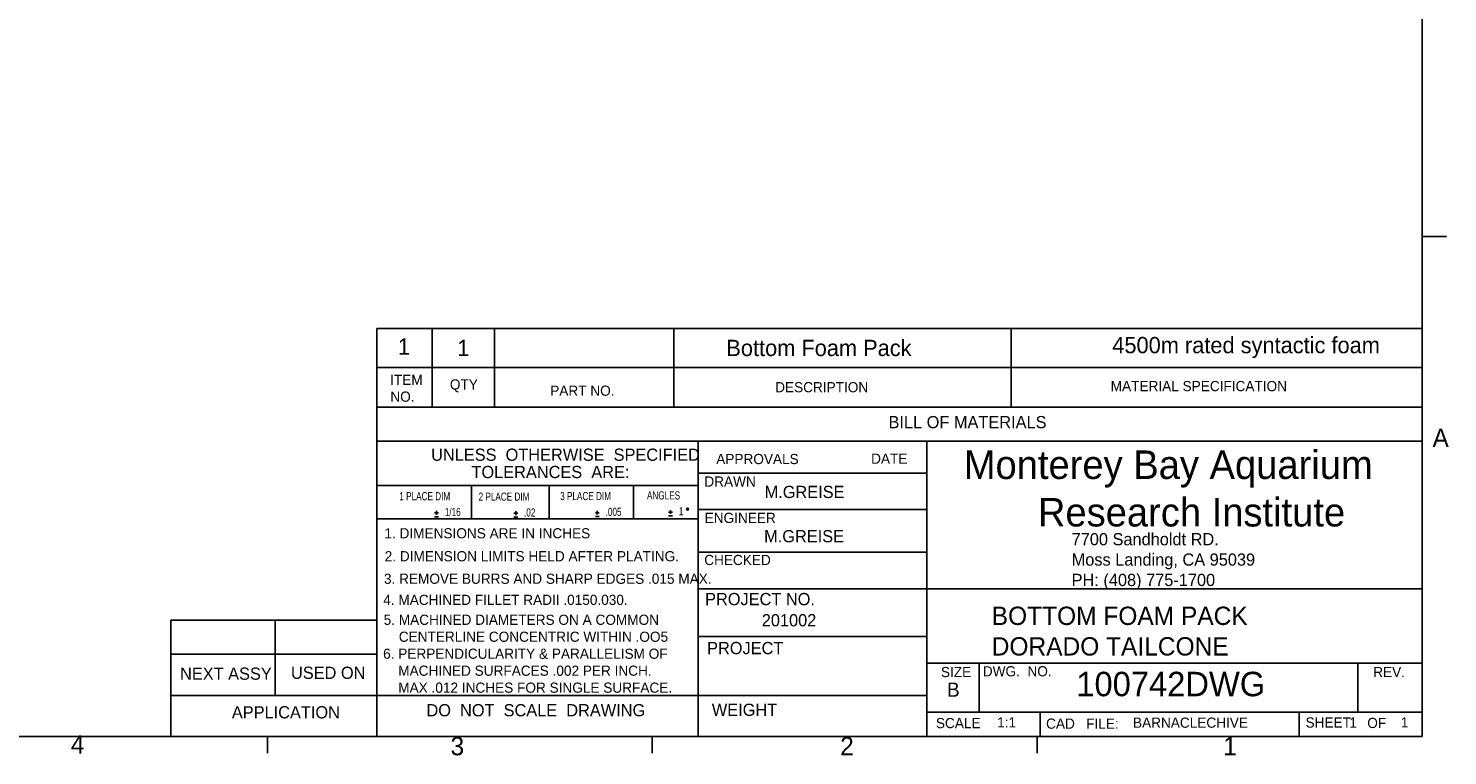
# Model space of a CAD drawing. Extents: x 0.5 to 18.2, y 0.3 to 10.8.
# Tile 2 of 3: x 9.2 to 16.5, y 0.3 to 4. Entities that reach past the tile are written whole.
import ezdxf

# ---------------------------------------------------------------- set-up
doc = ezdxf.new("R2010")
doc.units = 0
doc.layers.get('0').update_dxf_attribs({"linetype": 'CONTINUOUS'})

# ---------------------------------------------------------------- blocks, each defined once
blk = doc.blocks.new('NOTE61')
at = {"color": 7}
for p, q in [((0.18, -0.106), (0.2, -0.106)), ((0.18, -0.126), (0.2, -0.126)), ((0.19, -0.116), (0.19, -0.096))]:
    blk.add_line(p, q, dxfattribs=at)
at = {"color": 7, "width": 0.75}
for s, height, p in [('1 PLACE DIM', 0.041667, (0, -0.0417)), ('1/16', 0.04167, (0.2325, -0.1227))]:
    blk.add_text(s, height=height, dxfattribs=at).set_placement(p)
blk = doc.blocks.new('NOTE62')
at = {"color": 7}
for p, q in [((0.18, -0.106), (0.2, -0.106)), ((0.18, -0.126), (0.2, -0.126)), ((0.19, -0.116), (0.19, -0.096))]:
    blk.add_line(p, q, dxfattribs=at)
at = {"color": 7, "width": 0.75}
for s, height, p in [('2 PLACE DIM', 0.041667, (0, -0.0417)), ('.02', 0.04167, (0.2325, -0.1227))]:
    blk.add_text(s, height=height, dxfattribs=at).set_placement(p)
blk = doc.blocks.new('NOTE63')
at = {"color": 7}
for p, q in [((0.18, -0.106), (0.2, -0.106)), ((0.18, -0.126), (0.2, -0.126)), ((0.19, -0.116), (0.19, -0.096))]:
    blk.add_line(p, q, dxfattribs=at)
at = {"color": 7, "width": 0.75}
for s, height, p in [('3 PLACE DIM', 0.041667, (0, -0.0417)), ('.005', 0.04167, (0.2325, -0.1227))]:
    blk.add_text(s, height=height, dxfattribs=at).set_placement(p)
blk = doc.blocks.new('NOTE64')
at = {"color": 7}
for p, q in [((0.11, -0.106), (0.13, -0.106)), ((0.11, -0.126), (0.13, -0.126)), ((0.12, -0.116), (0.12, -0.096))]:
    blk.add_line(p, q, dxfattribs=at)
blk.add_circle((0.2075, -0.091), 0.005, dxfattribs=at)
at = {"color": 7, "width": 0.75}
for s, height, p in [('ANGLES', 0.04167, (0, -0.0417)), ('1', 0.0417, (0.1625, -0.1227))]:
    blk.add_text(s, height=height, dxfattribs=at).set_placement(p)

msp = doc.modelspace()

# ---------------------------------------------------------------- linework, layer by layer
at = {"color": 255, "linetype": 'CONTINUOUS'}
for p, q in [((16.3763, 0.3921), (16.3763, 10.6421)), ((16.3763, 2.9503), (16.5013, 2.9503)), ((11.0289, 2.28), (11.0289, 2.4806)), ((11.0289, 2.4806), (16.3763, 2.4806)), ((11.3127, 2.28), (11.3127, 2.4806)), ((11.6305, 2.28), (11.6305, 2.4806)), ((12.5495, 2.28), (12.5495, 2.4806)), ((14.2735, 2.28), (14.2735, 2.4806)), ((16.3763, 2.28), (11.0289, 2.28)), ((11.0289, 0.3921), (11.0289, 2.28)), ((11.3127, 2.28), (11.3127, 2.0772)), ((11.6305, 2.28), (11.6305, 2.0772)), ((12.5495, 2.28), (12.5495, 2.0772)), ((14.2735, 2.28), (14.2735, 2.0772)), ((16.3763, 2.0772), (11.0289, 2.0772)), ((12.6724, 1.904), (11.0289, 1.904)), ((12.6724, 1.904), (16.3763, 1.904)), ((12.6724, 1.904), (12.6724, 0.3921)), ((13.8435, 1.904), (13.8435, 0.3921)), ((11.0289, 1.6771), (12.6724, 1.6771)), ((11.5139, 1.6771), (11.5139, 1.5066)), ((11.9112, 1.6771), (11.9112, 1.5066)), ((12.3421, 1.6771), (12.3421, 1.5066)), ((12.6724, 1.7398), (13.8435, 1.7398)), ((12.6724, 1.5541), (13.8435, 1.5541)), ((11.9112, 1.5066), (11.0289, 1.5066)), ((11.9112, 1.5066), (12.6724, 1.5066)), ((12.6724, 1.336), (13.8435, 1.336)), ((12.6724, 1.148), (13.8435, 1.148)), ((13.8435, 1.148), (16.3763, 1.148)), ((9.9763, 0.3921), (9.9763, 0.9869)), ((9.9763, 0.9869), (11.0289, 0.9869)), ((10.5088, 0.9869), (10.5088, 0.6021)), ((13.8435, 0.9041), (12.6724, 0.9041)), ((9.9763, 0.8137), (11.0289, 0.8137)), ((13.8435, 0.7671), (16.3763, 0.7671)), ((14.1099, 0.7671), (14.1099, 0.5171)), ((16.0474, 0.7671), (16.0474, 0.5171)), ((9.9763, 0.6021), (13.8435, 0.6021)), ((13.8435, 0.5171), (16.3763, 0.5171)), ((14.4224, 0.5171), (14.4224, 0.3921)), ((15.7474, 0.5171), (15.7474, 0.3921)), ((16.3763, 0.3921), (0.6263, 0.3921)), ((10.4698, 0.3921), (10.4698, 0.3073)), ((12.4385, 0.3921), (12.4385, 0.3073)), ((14.4073, 0.3921), (14.4073, 0.3073))]:
    msp.add_line(p, q, dxfattribs=at)

# ---------------------------------------------------------------- block references
for name, p in [('NOTE61', (11.1445, 1.6428)), ('NOTE62', (11.5499, 1.6406)), ('NOTE63', (11.9672, 1.6436)), ('NOTE64', (12.4113, 1.6468))]:
    msp.add_blockref(name, p)

# ---------------------------------------------------------------- texts
at = {"color": 7, "attachment_point": 1}
for s, insert, char_height in [('1', (11.137, 2.4292), 0.0833), ('1', (11.4413, 2.4221), 0.0833), ('Bottom Foam Pack', (12.8172, 2.4221), 0.083333), ('4500m rated syntactic foam', (14.7915, 2.4366), 0.083333), ('ITEM', (11.0974, 2.2431), 0.05208), ('QTY', (11.403, 2.2197), 0.05208), ('PART NO.', (11.9164, 2.1878), 0.05208), ('DESCRIPTION', (13.067, 2.2056), 0.052083), ('MATERIAL SPECIFICATION', (14.7834, 2.2113), 0.052083), ('NO.', (11.0986, 2.1573), 0.05208), ('BILL OF MATERIALS', (13.6469, 2.0322), 0.0625), ('A', (16.4295, 1.9671), 0.0937), ('UNLESS  OTHERWISE  SPECIFIED', (11.3072, 1.8654), 0.0625), ('APPROVALS', (12.7656, 1.8381), 0.05208), ('DATE', (13.5578, 1.84), 0.05208), ('Monterey Bay Aquarium\\P       Research Institute', (14.0317, 1.8559), 0.145833), ('TOLERANCES  ARE:', (11.5135, 1.7769), 0.0625), ('DRAWN', (12.7048, 1.723), 0.05208), ('M.GREISE', (13.013, 1.675), 0.0625), ('ENGINEER', (12.7065, 1.537), 0.05208), ('1. DIMENSIONS ARE IN INCHES', (11.0684, 1.4582), 0.052083), ('M.GREISE', (13.0106, 1.4485), 0.0625), ('7700 Sandholdt RD.\\PMoss Landing, CA 95039\\PPH: (408) 775-1700', (14.5835, 1.4331), 0.0625), ('2. DIMENSION LIMITS HELD AFTER PLATING.', (11.0696, 1.3408), 0.052083), ('CHECKED', (12.7041, 1.3216), 0.05208), ('3. REMOVE BURRS AND SHARP EDGES .015 MAX.', (11.066, 1.2256), 0.052083), ('4. MACHINED FILLET RADII .0150.030.', (11.0624, 1.1176), 0.052083), ('PROJECT NO.', (12.7086, 1.1268), 0.0625), ('5. MACHINED DIAMETERS ON A COMMON\\P    CENTERLINE CONCENTRIC WITHIN .OO5', (11.0644, 1.0157), 0.052083), ('201002', (12.9985, 1.0185), 0.0625), ('BOTTOM FOAM PACK\\PDORADO TAILCONE\\P', (14.1747, 1.0568), 0.09375), ('PROJECT', (12.7189, 0.8761), 0.0625), ('6. PERPENDICULARITY & PARALLELISM OF\\P    MACHINED SURFACES .002 PER INCH.\\P    MAX .012 INCHES FOR SINGLE SURFACE.', (11.0616, 0.842), 0.052083), ('NEXT ASSY', (10.0228, 0.7452), 0.0625), ('USED ON', (10.5904, 0.7497), 0.0625), ('SIZE', (13.9148, 0.7483), 0.05208), ('DWG.  NO.', (14.1292, 0.7521), 0.05208), ('REV.', (16.1262, 0.7483), 0.05208), ('B', (13.9458, 0.6685), 0.0729), ('100742DWG', (14.6075, 0.7234), 0.125), ('APPLICATION', (10.2879, 0.5475), 0.0625), ('DO  NOT  SCALE  DRAWING', (11.2833, 0.5581), 0.0625), ('WEIGHT', (12.7431, 0.5603), 0.0625), ('SCALE ', (13.8892, 0.4871), 0.05208), ('1:1', (14.2025, 0.4907), 0.05208), ('CAD   FILE:   ', (14.4529, 0.4843), 0.052083), ('BARNACLE\\ARCHIVE', (14.8973, 0.4892), 0.052083), ('SHEET', (15.7802, 0.4901), 0.05208), ('1', (16.0042, 0.4899), 0.0521), ('OF', (16.0957, 0.4877), 0.05208), ('1', (16.2673, 0.4909), 0.0521), ('4', (9.4641, 0.3984), 0.0937), ('3', (11.4064, 0.39), 0.0937), ('2', (13.3995, 0.39), 0.0937), ('1', (15.3588, 0.39), 0.0937)]:
    msp.add_mtext(s, dxfattribs=dict(at, insert=insert, char_height=char_height))

doc.saveas('drawing.dxf')
